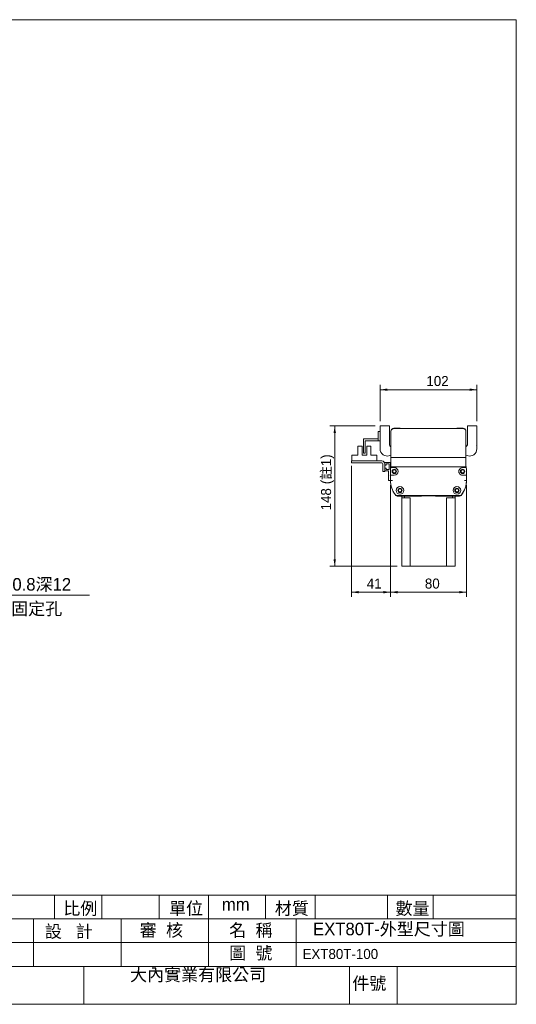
# Model space of a CAD drawing. Header units: millimetres. Extents: x 6 to 1479, y 5 to 1045.
# Tile 3 of 3: x 956 to 1479, y 7 to 1045. Entities that reach past the tile are written whole.
import ezdxf

# ---------------------------------------------------------------- set-up
doc = ezdxf.new("R2010")
doc.units = ezdxf.units.MM
doc.layers.add('BORDER', color=7, linetype='Continuous', lineweight=0)
doc.styles.add('SLDTEXTSTYLE0', font='swtxt.ttf', dxfattribs={"width": 0.993})
doc.dimstyles.new('SLDDIMSTYLE0', dxfattribs={"dimtxt": 10.345171, "dimasz": 7.5, "dimexe": 0, "dimexo": 0.0625, "dimgap": 2.586293, "dimtad": 1, "dimtoh": 1, "dimdec": 3, "dimzin": 12, "dimdsep": 46, "dimtxsty": 'SLDTEXTSTYLE0', "dimsah": 1, "dimcen": 0.09, "dimadec": 0, "dimazin": 0, "dimtfac": 1, "dimtdec": 3, "dimtofl": 0, "dimtmove": 0, "dimatfit": 3, "dimfxl": 0, "dimtolj": 1, "dimtzin": 12, "dimarcsym": 0})

# ---------------------------------------------------------------- blocks, each defined once
blk = doc.blocks.new('SW_NOTE_3')
at = {"layer": 'BORDER', "color": 0}
for p, q in [((0, 0), (144.8, 0)), ((144.8, 0), (0, 0)), ((0, 0), (144.8, 0)), ((144.8, 0), (0, 0)), ((0, 0), (144.8, 0)), ((144.8, 0), (0, 0))]:
    blk.add_line(p, q, dxfattribs=at)
at = {"layer": 'BORDER', "color": 0, "insert": (0, 17.9, 1), "char_height": 13.229, "attachment_point": 1, "style": 'SLDTEXTSTYLE0'}
blk.add_mtext('6-M5XP0.8深12', dxfattribs=at)
blk = doc.blocks.new('*D20')
at = {"layer": 'BORDER'}
for p, q in [((1335.3, 621.5), (1335.3, 659.6)), ((1335.3, 654.6), (1437.3, 654.6)), ((1437.3, 621.5), (1437.3, 659.6))]:
    blk.add_line(p, q, dxfattribs=at)
for points in [[(1335.3, 654.6), (1342.8, 653.4), (1342.8, 655.9)], [(1437.3, 654.6), (1429.8, 655.9), (1429.8, 653.4)]]:
    blk.add_solid(points, dxfattribs=at)
at = {"layer": 'BORDER', "insert": (1384.1, 669.1), "char_height": 10.58, "attachment_point": 1, "style": 'SLDTEXTSTYLE0'}
blk.add_mtext('102', dxfattribs=at)
blk = doc.blocks.new('*D21')
at = {"layer": 'BORDER'}
for p, q in [((1330.3, 616.5), (1282.5, 616.5)), ((1287.5, 468.5), (1287.5, 616.5)), ((1353.3, 468.5), (1282.5, 468.5))]:
    blk.add_line(p, q, dxfattribs=at)
for points in [[(1287.5, 616.5), (1286.3, 609), (1288.8, 609)], [(1287.5, 468.5), (1288.8, 476), (1286.3, 476)]]:
    blk.add_solid(points, dxfattribs=at)
at = {"layer": 'BORDER', "char_height": 10.58, "attachment_point": 1, "rotation": 90, "style": 'SLDTEXTSTYLE0'}
for s, insert in [('(註1)', (1273.1, 555)), ('148', (1273.1, 527.4))]:
    blk.add_mtext(s, dxfattribs=dict(at, insert=insert))
blk = doc.blocks.new('*D22')
at = {"layer": 'BORDER'}
for p, q in [((1346.3, 554), (1346.3, 436.2)), ((1426.3, 554), (1426.3, 436.2)), ((1426.3, 441.2), (1346.3, 441.2))]:
    blk.add_line(p, q, dxfattribs=at)
for points in [[(1346.3, 441.2), (1353.8, 440), (1353.8, 442.5)], [(1426.3, 441.2), (1418.8, 442.5), (1418.8, 440)]]:
    blk.add_solid(points, dxfattribs=at)
at = {"layer": 'BORDER', "insert": (1382.5, 455.6), "char_height": 10.58, "attachment_point": 1, "style": 'SLDTEXTSTYLE0'}
blk.add_mtext('80', dxfattribs=at)
blk = doc.blocks.new('*D23')
at = {"layer": 'BORDER'}
for p, q in [((1305.3, 574.5), (1305.3, 436.2)), ((1346.3, 554), (1346.3, 436.2)), ((1305.3, 441.2), (1346.3, 441.2))]:
    blk.add_line(p, q, dxfattribs=at)
for points in [[(1305.3, 441.2), (1312.8, 440), (1312.8, 442.5)], [(1346.3, 441.2), (1338.8, 442.5), (1338.8, 440)]]:
    blk.add_solid(points, dxfattribs=at)
at = {"layer": 'BORDER', "insert": (1321.3, 455.6), "char_height": 10.58, "attachment_point": 1, "style": 'SLDTEXTSTYLE0'}
blk.add_mtext('41', dxfattribs=at)

msp = doc.modelspace()

# ---------------------------------------------------------------- linework, layer by layer
at = {"color": 7, "linetype": 'Continuous', "lineweight": 15}
for p, q in [((1335.2649, 596.2741), (1335.2649, 616.5241)), ((1335.2649, 616.5241), (1345.2649, 616.5241)), ((1345.2649, 616.5241), (1345.2649, 596.5241)), ((1349.7649, 613.9241), (1356.2649, 613.9241)), ((1349.7649, 613.7241), (1422.7649, 613.7241)), ((1356.2649, 613.9241), (1356.4649, 613.7241)), ((1416.0649, 613.7241), (1416.2649, 613.9241)), ((1416.2649, 613.9241), (1422.7649, 613.9241)), ((1427.2649, 596.5241), (1427.2649, 616.5241)), ((1427.2649, 616.5241), (1437.2649, 616.5241)), ((1437.2649, 616.5241), (1437.2649, 596.2741)), ((1317.7649, 587.7209), (1317.7649, 602.7209)), ((1317.7649, 602.7209), (1333.2649, 602.7209)), ((1333.2649, 610.7209), (1335.2649, 610.7209)), ((1333.2649, 610.2209), (1333.2649, 610.7209)), ((1333.2649, 610.2209), (1333.2649, 601.2209)), ((1346.7649, 610.7241), (1346.7649, 610.9241)), ((1346.7649, 583.3137), (1346.7649, 610.7241)), ((1425.7649, 610.9241), (1425.7649, 610.7241)), ((1425.7649, 610.7241), (1425.7649, 583.3137)), ((1312.0149, 595.0241), (1312.0149, 585.7241)), ((1312.0149, 595.0241), (1316.2649, 595.0241)), ((1316.2649, 595.0241), (1316.2649, 585.7241)), ((1319.7649, 587.7209), (1319.7649, 600.7209)), ((1319.7649, 600.7209), (1333.2649, 600.7209)), ((1321.2649, 595.0241), (1321.2649, 585.7241)), ((1321.2649, 595.0241), (1325.5149, 595.0241)), ((1325.5149, 585.7241), (1325.5149, 595.0241)), ((1333.2649, 600.7209), (1333.2649, 601.2209)), ((1335.2649, 600.7209), (1333.2649, 600.7209)), ((1335.2649, 592.2209), (1335.2649, 595.7741)), ((1437.2649, 595.7741), (1437.2649, 592.2209)), ((1305.5149, 579.5241), (1305.5149, 585.7241)), ((1312.0149, 585.7241), (1305.5149, 585.7241)), ((1321.2649, 585.7241), (1316.2649, 585.7241)), ((1319.7649, 587.7209), (1317.7649, 587.7209)), ((1332.0149, 585.7241), (1325.5149, 585.7241)), ((1332.0149, 585.7241), (1332.0149, 579.5241)), ((1346.7649, 585.6787), (1345.2586, 585.1476)), ((1346.7649, 574.1595), (1346.7649, 583.3137)), ((1348.7649, 583.2741), (1423.7649, 583.2741)), ((1427.2713, 585.1476), (1425.7649, 585.6787)), ((1425.7649, 583.3137), (1425.7649, 574.1595)), ((1305.2649, 577.5241), (1305.2649, 579.5241)), ((1305.2649, 579.5241), (1306.2649, 579.5241)), ((1306.2649, 577.5241), (1305.2649, 577.5241)), ((1337.2649, 579.5241), (1306.2649, 579.5241)), ((1306.2649, 577.5241), (1337.2649, 577.5241)), ((1338.2649, 576.5241), (1338.2649, 569.5241)), ((1340.2649, 575.2241), (1340.2649, 578.0241)), ((1340.2649, 578.0241), (1346.2649, 578.0241)), ((1341.7649, 575.2241), (1340.2649, 575.2241)), ((1340.2649, 571.8241), (1340.2649, 575.2241)), ((1340.2649, 569.0241), (1340.2649, 571.8241)), ((1340.2649, 571.8241), (1341.7649, 571.8241)), ((1344.7649, 576.3741), (1341.7649, 576.3741)), ((1341.7649, 576.3741), (1341.7649, 575.2241)), ((1341.7649, 571.8241), (1341.7649, 570.6741)), ((1344.7649, 570.6741), (1344.7649, 576.3741)), ((1346.2649, 578.0241), (1346.2649, 569.0241)), ((1348.5291, 572.5241), (1346.5163, 572.5241)), ((1348.5291, 572.5241), (1350.2649, 572.5241)), ((1348.6679, 573.2741), (1348.654, 573.2753)), ((1348.6679, 573.2741), (1423.8619, 573.2741)), ((1422.2649, 572.5241), (1424.0007, 572.5241)), ((1423.8759, 573.2753), (1423.8619, 573.2741)), ((1426.0135, 572.5241), (1424.0007, 572.5241)), ((1338.2649, 568.5241), (1338.2649, 569.5241)), ((1340.2649, 568.5241), (1338.2649, 568.5241)), ((1344.2649, 569.0241), (1340.2649, 569.0241)), ((1340.2649, 569.0241), (1340.2649, 568.5241)), ((1341.7649, 570.6741), (1344.7649, 570.6741)), ((1344.2649, 564.3241), (1344.2649, 569.0241)), ((1344.5649, 564.0241), (1344.2649, 564.3241)), ((1344.2649, 563.7241), (1344.5649, 564.0241)), ((1344.2649, 559.0241), (1344.2649, 563.7241)), ((1346.2649, 564.5241), (1346.2649, 569.0241)), ((1346.2649, 559.0241), (1346.2649, 564.5241)), ((1346.2649, 564.5241), (1348.2649, 564.5241)), ((1350.2649, 564.5241), (1348.2649, 564.5241)), ((1424.2649, 564.5241), (1422.2649, 564.5241)), ((1424.2649, 564.5241), (1426.2649, 564.5241)), ((1426.2649, 569.0241), (1426.2649, 564.5241)), ((1426.2649, 564.5241), (1426.2649, 559.0241)), ((1346.2649, 559.0241), (1344.2649, 559.0241)), ((1419.485, 543.0241), (1353.0448, 543.0241)), ((1378.4649, 542.5241), (1353.4412, 542.5241)), ((1356.3151, 544.5244), (1356.2147, 544.5244)), ((1358.2649, 540.5241), (1358.2649, 542.5241)), ((1360.9457, 540.5241), (1358.2649, 540.5241)), ((1358.2649, 540.5241), (1358.2649, 468.5241)), ((1360.9457, 542.5241), (1360.9457, 540.5241)), ((1367.1249, 540.5241), (1360.9457, 540.5241)), ((1367.1249, 540.5241), (1367.1249, 468.5241)), ((1378.4649, 542.5241), (1378.7649, 542.8241)), ((1378.7649, 542.8241), (1393.7649, 542.8241)), ((1393.7649, 542.8241), (1394.0649, 542.5241)), ((1419.0887, 542.5241), (1394.0649, 542.5241)), ((1405.4049, 540.5241), (1405.4049, 468.5241)), ((1411.5841, 540.5241), (1405.4049, 540.5241)), ((1411.5841, 540.5241), (1411.5841, 542.5241)), ((1411.5841, 540.5241), (1414.2649, 540.5241)), ((1414.2649, 542.5241), (1414.2649, 540.5241)), ((1414.2649, 540.5241), (1414.2649, 468.5241)), ((1416.3151, 544.5244), (1416.2147, 544.5244)), ((1358.2649, 468.5241), (1362.6949, 468.5241)), ((1362.6949, 468.5241), (1367.1249, 468.5241)), ((1367.1249, 468.5241), (1405.4049, 468.5241)), ((1405.4049, 468.5241), (1409.8349, 468.5241)), ((1409.8349, 468.5241), (1414.2649, 468.5241))]:
    msp.add_line(p, q, dxfattribs=at)
at = {"color": 7, "linetype": 'Continuous', "lineweight": 15, "flags": 128}
for points in [[(1346.5163, 572.5241), (1346.5618, 572.829), (1346.6952, 573.6057)], [(1425.8347, 573.6057), (1425.968, 572.829), (1426.0135, 572.5241)]]:
    msp.add_lwpolyline(points, dxfattribs=at)
at = {"color": 7, "linetype": 'Continuous', "lineweight": 15}
for centre, radius in [((1350.2649, 568.5241), 2.25), ((1422.2649, 568.5241), 2.25), ((1350.2649, 568.5241), 1.65), ((1422.2649, 568.5241), 1.65), ((1356.2649, 548.5241), 2.25), ((1356.2649, 548.5241), 1.65), ((1416.2649, 548.5241), 2.25), ((1416.2649, 548.5241), 1.65)]:
    msp.add_circle(centre, radius, dxfattribs=at)
for centre, radius, start, end in [((1349.7649, 610.9241), 3, 90, 180), ((1349.7649, 610.7241), 3, 89.9999832, 179.9999812), ((1422.7649, 610.9241), 3, 11.2360708, 90), ((1422.7649, 610.7241), 3, 0.0000551, 90.000016), ((1422.7649, 610.9241), 3, 0, 8.1845965), ((1335.2649, 596.0241), 0.25, 270, 90), ((1342.7649, 592.2209), 7.5, 180, 289.4198239), ((1347.2649, 596.5241), 2, 180, 255.5224878), ((1425.2649, 596.5241), 2, 284.4775122, 0), ((1429.7649, 592.2209), 7.5, 250.5801761, 0), ((1437.2649, 596.0241), 0.25, 90, 270), ((1348.1508, 602.7708), 19.5064, 265.9258889, 271.804171), ((1424.379, 602.7724), 19.508, 268.1960575, 274.0738784), ((1337.2649, 576.5241), 3, 0, 90), ((1337.2649, 576.5241), 1, 0, 90), ((1371.2649, 568.9874), 25, 171.8671829, 179.9158748), ((1371.2649, 568.9874), 25, 168.9561109, 171.5157131), ((1371.2649, 568.9874), 25, 168.956036, 169.3544602), ((1344.2676, 553.2371), 20.5127, 77.6526454, 83.2033675), ((1344.7649, 574.1595), 2, 348.956036, 0), ((1350.2649, 568.5241), 4, 270.0000004, 89.9999996), ((1422.2649, 568.5241), 4, 89.9999644, 270.0000356), ((1428.2622, 553.2375), 20.5123, 96.7965916, 102.3474222), ((1427.7649, 574.1595), 2, 180, 191.043964), ((1401.2649, 568.9874), 25, 10.6455398, 11.043964), ((1401.2649, 568.9874), 25, 8.1326498, 11.0438891), ((1401.2649, 568.9874), 25, 0.0841252, 8.1328171), ((1371.2649, 559.0607), 25, 180.0840428, 190.9419128), ((1371.2649, 559.0607), 25, 180.0840905, 217.6104679), ((1347.8624, 564.5433), 5.7458, 253.8573864, 274.0169464), ((1356.2649, 548.5241), 4, 270.7187896, 269.2812104), ((1416.2649, 548.5241), 4, 270.7187895, 269.2812105), ((1401.2649, 559.0607), 25, 322.3895234, 359.9158994), ((1424.6674, 564.5433), 5.7458, 265.9830259, 286.1426189), ((1401.2649, 559.0607), 25, 347.9071625, 359.9159572), ((1371.2649, 559.0607), 25, 206.6043401, 219.1999891), ((1353.0448, 545.0241), 2, 217.6104761, 269.9999997), ((1353.4412, 544.5241), 2, 219.1999891, 270), ((1419.0887, 544.5241), 2, 270, 320.8000109), ((1419.485, 545.0241), 2, 270.0000003, 322.3895239), ((1401.2649, 559.0607), 25, 320.8000109, 332.5379897)]:
    msp.add_arc(centre, radius, start, end, dxfattribs=at)
at = {"layer": 'BORDER', "color": 7}
for p, q in [((1478.802, 1044.5946), (6.0487, 1044.5946)), ((1478.802, 6.8828), (1478.802, 1044.5946)), ((878.9657, 121.8828), (1478.802, 121.8828)), ((992.345, 121.8828), (992.345, 96.8828)), ((1042.345, 121.8828), (1042.345, 96.8828)), ((1102.4875, 121.8828), (1102.4875, 96.8828)), ((1154.611, 121.8828), (1154.611, 46.8828)), ((1214.7535, 121.8828), (1214.7535, 96.8828)), ((1266.877, 121.8828), (1266.877, 96.8828)), ((1343.0575, 121.8828), (1343.0575, 96.8828)), ((1391.1715, 121.8828), (1391.1715, 96.8828)), ((878.9657, 96.8828), (1478.802, 96.8828)), ((970.174, 96.8828), (970.174, 46.8828)), ((1062.3925, 96.8828), (1062.3925, 46.8828)), ((1246.8295, 96.8828), (1246.8295, 46.8828)), ((878.9657, 71.8828), (1478.802, 71.8828)), ((878.9657, 46.8828), (1478.802, 46.8828)), ((1023.2999, 46.8828), (1023.2999, 6.8828)), ((1302.9625, 46.8828), (1302.9625, 6.8828)), ((1353.284, 46.8828), (1353.284, 6.8828)), ((6.0487, 6.8828), (1478.802, 6.8828))]:
    msp.add_line(p, q, dxfattribs=at)

# ---------------------------------------------------------------- block references
at = {"layer": 'BORDER'}
msp.add_blockref('SW_NOTE_3', (884.5088, 438.2397), dxfattribs=at)

# ---------------------------------------------------------------- texts
at = {"layer": 'BORDER', "attachment_point": 1, "style": 'SLDTEXTSTYLE0'}
for s, insert, char_height in [('底部固定孔', (910.8581, 430.4504), 13.22917), ('比例', (1001.6055, 114.5605), 13.22917), ('單位', (1112.9622, 114.5605), 13.22917), ('mm', (1168.646, 118.8629), 13.22917), ('材質', (1224.4306, 114.5605), 13.22917), ('數量', (1351.5478, 114.5605), 13.22917), ('審  核', (1082.1063, 91.605), 13.22917), ('名  稱', (1176.4071, 91.605), 13.22917), ('EXT80T-{\\fPMingLiU|b0|i0|c136|p18;外型尺寸圖}', (1264.6654, 92.8668), 13.229167), ('設   計', (982.1415, 90.3535), 13.22917), ('圖  號', (1176.2692, 67.5297), 13.22917), ('EXT80T-100', (1253.5925, 65.2333), 10.58333), ('{\\fPMingLiU|b0|i0|c136|p18;大內實業有限公司}', (1071.9714, 44.6919), 13.229167), ('件號', (1306.0397, 35.5894), 13.22917)]:
    msp.add_mtext(s, dxfattribs=dict(at, insert=insert, char_height=char_height))

# ---------------------------------------------------------------- dimensions: what is measured, and where the dimension line sits
at = {"layer": 'BORDER'}
for base, p1, p2, picture, middle in [((1437.2649, 654.6403), (1335.2649, 616.5241), (1437.2649, 616.5241), '*D20', (1397.0298, 654.6403)), ((1346.2649, 441.2023), (1305.2649, 579.5241), (1346.2649, 559.0241), '*D23', (1329.8828, 441.2023)), ((1346.2649, 441.2023), (1426.2649, 559.0241), (1346.2649, 559.0241), '*D22', (1391.9728, 441.2023))]:
    dim = msp.add_linear_dim(base=base, p1=p1, p2=p2, dimstyle='SLDDIMSTYLE0', dxfattribs=at)
    dim.commit()
    dim.dimension.update_dxf_attribs({"geometry": picture, "text_midpoint": middle, "dimtype": 160})
dim = msp.add_linear_dim(base=(1287.5124, 616.5241), p1=(1358.2649, 468.5241), p2=(1335.2649, 616.5241), angle=90, text='<>(註1)', dimstyle='SLDDIMSTYLE0', dxfattribs=at)
dim.commit()
dim.dimension.update_dxf_attribs({"geometry": '*D21', "text_midpoint": (1287.5124, 558.5823), "dimtype": 160})

doc.saveas('drawing.dxf')
